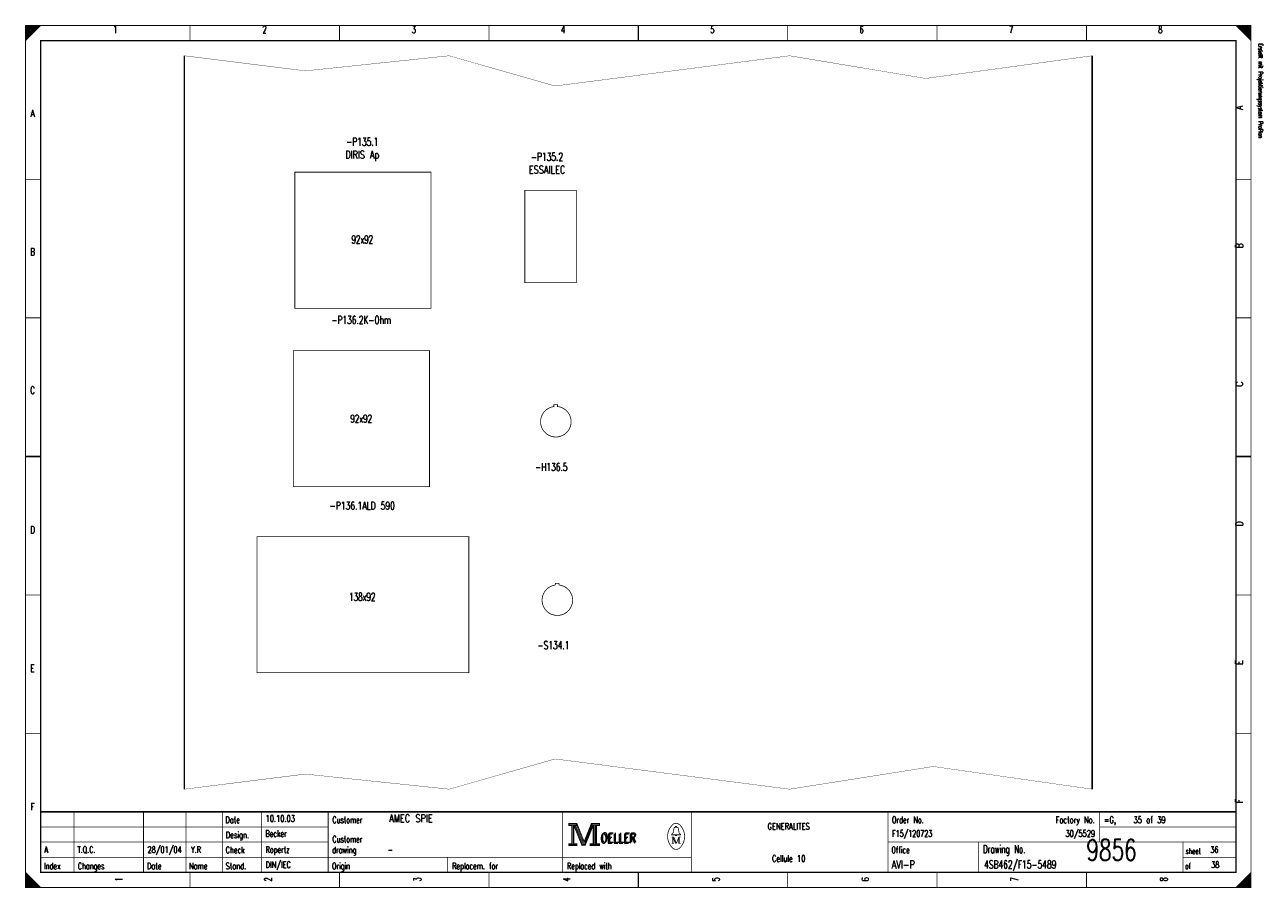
# Model space of a CAD drawing. Extents: x 0 to 409, y 0 to 285.
import ezdxf
from ezdxf.enums import TextEntityAlignment as Align

# ---------------------------------------------------------------- set-up
doc = ezdxf.new("R2010")
doc.units = 0
doc.header["$MEASUREMENT"] = 0
doc.layers.get('0').update_dxf_attribs({"color": 9, "linetype": 'CONTINUOUS'})
doc.styles.get("Standard").update_dxf_attribs({"font": 'TXT', "bigfont": 'TXT'})

msp = doc.modelspace()

# ---------------------------------------------------------------- linework, layer by layer
at = {"color": 0, "flags": 128}
for points, const_width in [([(0, 142.5), (0, 285), (405, 285), (405, 0), (0, 0), (0, 142.5)], 0.25), ([(0, 285), (5, 285), (0, 280), (0, 285)], 0.25), ([(0.25, 285), (0.25, 280.25), (0.5, 280.5), (0.5, 285), (0.75, 285), (0.75, 280.75), (1, 281), (1, 285), (1.25, 285), (1.25, 281.25), (1.5, 281.5), (1.5, 285), (1.75, 285), (1.75, 281.75), (2, 282)], 0.25), ([(2, 282), (2, 285), (2.25, 285), (2.25, 282.25), (2.5, 282.5), (2.5, 285), (2.75, 285), (2.75, 282.75), (3, 283), (3, 285), (3.25, 285), (3.25, 283.25), (3.5, 283.5), (3.5, 285), (3.75, 285)], 0.25), ([(3.75, 285), (3.75, 283.75), (4, 284), (4, 285), (4.25, 285), (4.25, 284.25), (4.5, 284.5), (4.5, 285), (4.75, 285), (4.75, 284.75)], 0.25), ([(400, 285), (405, 280), (404.75, 280.25), (404.75, 285), (404.5, 285), (404.5, 280.5), (404.25, 280.75), (404.25, 285), (404, 285), (404, 281), (403.75, 281.25), (403.75, 285), (403.5, 285), (403.5, 281.5), (403.25, 281.75)], 0.25), ([(401.5, 283.5), (401.5, 285), (401.25, 285), (401.25, 283.75), (401, 284), (401, 285), (400.75, 285), (400.75, 284.25), (400.5, 284.5), (400.5, 285), (400.25, 285), (400.25, 284.75)], 0.25), ([(403.25, 281.75), (403.25, 285), (403, 285), (403, 282), (402.75, 282.25), (402.75, 285), (402.5, 285), (402.5, 282.5), (402.25, 282.75), (402.25, 285), (402, 285), (402, 283), (401.75, 283.25), (401.75, 285), (401.5, 285)], 0.25), ([(52.5, 275), (92.5, 270), (140, 275), (175, 265), (252.5, 275), (297.5, 267.5), (352.5, 275)], 0.1), ([(174.6, 158.9), (174.6, 159.6), (175.8, 159.6), (175.8, 158.9)], 0.25), ([(175.1, 99.9), (175.1, 100.6), (176.3, 100.6), (176.3, 99.9)], 0.25), ([(52.5, 32.5), (92.5, 37.5), (140, 32.5), (175, 42.5), (252.5, 32.5), (300, 40), (352.5, 32.5)], 0.1), ([(179.5, 21.2), (179.5, 20.5), (180.5, 20.5), (180.5, 14.5), (179.5, 14.5), (179.5, 13.8), (182.2, 13.8), (182.2, 14.5), (181.2, 14.5), (181.2, 20.5), (182.2, 20.5), (182.2, 21.2), (179.5, 21.2)], 0.25), ([(180.7, 20.7), (180.7, 14.3), (181, 14.3), (181, 20.7)], 0.25), ([(181.2, 20.5), (183.9, 13.8), (184.9, 13.8), (187.6, 20.5)], 0.25), ([(181.8, 20.5), (184.2, 14.6), (184.6, 14.6)], 0.25), ([(182.2, 21.2), (184.6, 15.2), (187, 21.2)], 0.25), ([(182.2, 20.5), (184.4, 14.9), (184.7, 14.9)], 0.25), ([(184.6, 14.2), (184.9, 14.2), (187.4, 20.5)], 0.25), ([(184.6, 14.6), (184.8, 14.6), (187.2, 20.5)], 0.25), ([(187.6, 20.5), (187.6, 14.5), (186.6, 14.5), (186.6, 13.8), (187.1, 13.8)], 0.25), ([(187, 21.2), (187, 20.5), (188, 20.5), (188, 14.5), (187, 14.5), (187, 13.8), (189.7, 13.8), (189.7, 14.5), (188.7, 14.5), (188.7, 20.5), (189.7, 20.5), (189.7, 21.2), (187, 21.2)], 0.25), ([(187.8, 20.7), (187.8, 14.3), (188.3, 14.3), (188.3, 20.7), (188.5, 20.7), (188.5, 14.3)], 0.25), ([(214.8, 17.4), (213.5, 17.4), (213.5, 17.6), (214, 18), (214.3, 19.6)], 0.25), ([(213.9, 16.7), (213.9, 14.6), (213.5, 14.6)], 0.25), ([(213.9, 16.7), (214.8, 14.6), (215.1, 14.6)], 0.25), ([(214.8, 19.9), (214.8, 20.2), (215.2, 20.2), (215.2, 19.9)], 0.25), ([(215.2, 17.4), (216.5, 17.4), (216.5, 17.6), (216, 18), (215.7, 19.6)], 0.25), ([(0, 5), (0, 0), (5, 0), (0, 5), (0.25, 4.75), (0.25, 0), (0.5, 0), (0.5, 4.5), (0.75, 4.25), (0.75, 0), (1, 0), (1, 4), (1.25, 3.75), (1.25, 0), (1.5, 0)], 0.25), ([(404.75, 4.75), (404.75, 0), (404.5, 0), (404.5, 4.5), (404.25, 4.25), (404.25, 0), (404, 0), (404, 4), (403.75, 3.75), (403.75, 0), (403.5, 0), (403.5, 3.5), (403.25, 3.25), (403.25, 0), (403, 0)], 0.25), ([(1.5, 0), (1.5, 3.5), (1.75, 3.25), (1.75, 0), (2, 0), (2, 3), (2.25, 2.75), (2.25, 0), (2.5, 0), (2.5, 2.5), (2.75, 2.25), (2.75, 0), (3, 0), (3, 2), (3.25, 1.75)], 0.25), ([(3.25, 1.75), (3.25, 0), (3.5, 0), (3.5, 1.5), (3.75, 1.25), (3.75, 0), (4, 0), (4, 1), (4.25, 0.75), (4.25, 0), (4.5, 0), (4.5, 0.5), (4.75, 0.25)], 0.25), ([(401.25, 1.25), (401.25, 0), (401, 0), (401, 1), (400.75, 0.75), (400.75, 0), (400.5, 0), (400.5, 0.5), (400.25, 0.25), (400.25, 0)], 0.25), ([(403, 0), (403, 3), (402.75, 2.75), (402.75, 0), (402.5, 0), (402.5, 2.5), (402.25, 2.25), (402.25, 0), (402, 0), (402, 2), (401.75, 1.75), (401.75, 0), (401.5, 0), (401.5, 1.5), (401.25, 1.25)], 0.25)]:
    msp.add_lwpolyline(points, dxfattribs=dict(at, const_width=const_width))
for points, const_width in [([(0, 285), (405, 285), (405, 0), (0, 0)], 0.25), ([(5, 280), (400, 280), (400, 5), (5, 5)], 0.5), ([(5, 280), (400, 280), (400, 5), (5, 5)], 0.25), ([(89, 236.5), (134, 236.5), (134, 191.5), (89, 191.5)], 0.25), ([(165, 230.5), (182, 230.5), (182, 200), (165, 200)], 0.25), ([(88.5, 177.5), (133.5, 177.5), (133.5, 132.5), (88.5, 132.5)], 0.25), ([(76.5, 116), (146.5, 116), (146.5, 71), (76.5, 71)], 0.25), ([(179.7, 21), (182, 21), (182, 20.7), (179.7, 20.7)], 0.25), ([(187.2, 21), (189.5, 21), (189.5, 20.7), (187.2, 20.7)], 0.25), ([(214.8, 17.4), (215.2, 17.4), (215.2, 17.1), (214.8, 17.1)], 0.25), ([(179.7, 14.3), (182, 14.3), (182, 14), (179.7, 14)], 0.25), ([(186.8, 14.3), (189.5, 14.3), (189.5, 14), (186.8, 14)], 0.25)]:
    msp.add_lwpolyline(points, close=True, dxfattribs=dict(at, const_width=const_width))
at = {"color": 0}
for points, const_width in [([(54.375, 285), (54.375, 280)], 0.25), ([(103.75, 285), (103.75, 280)], 0.25), ([(153.125, 285), (153.125, 280)], 0.25), ([(202.5, 280), (202.5, 285)], 0.5), ([(202.5, 285), (202.5, 280)], 0.25), ([(251.875, 285), (251.875, 280)], 0.25), ([(301.25, 285), (301.25, 280)], 0.25), ([(350.625, 285), (350.625, 280)], 0.25), ([(52.5, 275), (52.5, 32.5)], 0.5), ([(352.5, 275), (352.5, 32.5)], 0.5), ([(0, 234.167), (5, 234.167)], 0.25), ([(405, 234.167), (400, 234.167)], 0.25), ([(0, 188.334), (5, 188.334)], 0.25), ([(405, 188.334), (400, 188.334)], 0.25), ([(5, 142.5), (0, 142.5)], 0.5), ([(0, 142.5), (5, 142.5)], 0.25), ([(400, 142.5), (405, 142.5)], 0.5), ([(405, 142.5), (400, 142.5)], 0.25), ([(0, 96.667), (5, 96.667)], 0.25), ([(405, 96.667), (400, 96.667)], 0.25), ([(0, 50.834), (5, 50.834)], 0.25), ([(405, 50.834), (400, 50.834)], 0.25), ([(400, 25), (5, 25)], 0.5), ([(16, 5), (16, 25)], 0.25), ([(39, 5), (39, 25)], 0.25), ([(53, 5), (53, 25)], 0.25), ([(65, 25), (65, 5)], 0.25), ([(78, 25), (78, 5)], 0.25), ([(100, 25), (100, 5)], 0.25), ([(177.5, 25), (177.5, 5)], 0.25), ([(220, 25), (220, 5)], 0.25), ([(285, 25), (285, 5)], 0.25), ([(355, 25), (355, 15)], 0.25), ([(181.5, 20.5), (184, 14.2)], 0.25), ([(184.7, 14.9), (187, 20.6)], 0.25), ([(5, 20), (100, 20)], 0.25), ([(213.5, 16.7), (214.2, 16.7)], 0.25), ([(214.2, 16.7), (215.1, 14.6)], 0.25), ([(214.6, 19.9), (215.5, 19.9)], 0.25), ([(215.1, 14.6), (215.9, 16.7)], 0.25), ([(215.9, 14.6), (215.9, 16.7)], 0.25), ([(215.9, 16.7), (216.5, 16.7)], 0.25), ([(216.1, 16.7), (216.1, 14.6)], 0.25), ([(355, 20), (400, 20)], 0.25), ([(5, 15), (100, 15)], 0.25), ([(184, 14.2), (184.6, 14.2)], 0.25), ([(213.9, 14.6), (214.3, 14.6)], 0.25), ([(216.5, 14.6), (215.7, 14.6)], 0.25), ([(285, 15), (400, 15)], 0.25), ([(315, 15), (315, 5)], 0.25), ([(382.5, 15), (382.5, 5)], 0.25), ([(5, 10), (220, 10)], 0.25), ([(139.5, 10), (139.5, 5)], 0.25), ([(382.5, 10), (400, 10)], 0.25), ([(54.375, 0), (54.375, 5)], 0.25), ([(103.75, 0), (103.75, 5)], 0.25), ([(153.125, 0), (153.125, 5)], 0.25), ([(202.5, 5), (202.5, 0)], 0.5), ([(202.5, 0), (202.5, 5)], 0.25), ([(251.875, 0), (251.875, 5)], 0.25), ([(301.25, 0), (301.25, 5)], 0.25), ([(350.625, 0), (350.625, 5)], 0.25), ([(405, 5), (400, 0)], 0.25), ([(4.75, 0), (4.75, 0.25)], 0.25)]:
    msp.add_lwpolyline(points, dxfattribs=dict(at, const_width=const_width))
at = {"color": 0, "const_width": 0.25, "flags": 128}
for points in [[(174.55, 159, 1), (175.95, 149, 0.87526), (175.88741, 159.008364)], [(175.05, 100, 1), (176.45, 90, 0.87526), (176.38741, 100.008364)], [(213.499601, 20.388348, 0.373815), (213.488, 13.425, 0.373815)], [(216.493359, 20.403602, 0.530775), (213.513, 20.413, 0.530775)], [(216.498075, 13.401685, 0.378582), (216.463, 20.438, 0.378582)], [(214.6, 19.9, 0.414214), (214.3, 19.6, 0.414214)], [(215.7, 19.6, 0.414214), (215.4, 19.9, 0.414214)], [(213.502705, 13.401803, 0.532213), (216.488, 13.388, 0.532213)]]:
    msp.add_lwpolyline(points, format="xyb", dxfattribs=at)

# ---------------------------------------------------------------- texts
at = {"color": 0}
for s, height, width, p in [('1', 2.38125, 0.672, (29.654421, 284.858032)), ('2', 2.38125, 0.672, (78.988169, 284.858032)), ('3', 2.38125, 0.672, (128.321918, 284.858032)), ('4', 2.38125, 0.672, (177.655666, 284.858032)), ('5', 2.38125, 0.672, (226.989415, 284.858032)), ('6', 2.38125, 0.672, (276.323163, 284.858032)), ('7', 2.38125, 0.672, (325.656912, 284.858032)), ('8', 2.38125, 0.672, (374.99066, 284.858032)), ('A', 2.38125, 0.76, (2.325654, 257.174346)), ('-P135.1', 2.619375, 0.691429, (111.285803, 247.875467)), ('DIRIS Ap', 2.619375, 0.732, (111.285803, 243.616438)), ('-P135.2', 2.619375, 0.691429, (172.33188, 242.9066)), ('ESSAILEC', 2.619375, 0.76, (172.33188, 238.647572)), ('92x92', 2.619375, 0.6576, (111.285803, 215.577833)), ('B', 2.38125, 0.76, (2.325654, 211.389788)), ('-P136.2K-Ohm', 2.619375, 0.688, (110.930884, 188.958904)), ('C', 2.38125, 0.76, (2.325654, 165.60523)), ('92x92', 2.619375, 0.6576, (110.930884, 156.306351)), ('-H136.5', 2.619375, 0.691429, (173.751557, 140.334994)), ('-P136.1ALD 590', 2.619375, 0.702286, (111.285803, 127.557908)), ('D', 2.38125, 0.76, (2.325654, 119.465753)), ('138x92', 2.619375, 0.66, (111.285803, 97.389788)), ('-S134.1', 2.619375, 0.691429, (174.461395, 81.418431)), ('E', 2.38125, 0.76, (2.325654, 73.681196)), ('F', 2.38125, 0.76, (2.325654, 27.896638)), ('GENERALITES', 2.143125, 0.76, (252.188667, 21.295143)), ('Cellule 10', 2.143125, 0.64, (252.188667, 10.647572))]:
    msp.add_text(s, height=height, dxfattribs=dict(at, width=width)).set_placement(p, align=Align.TOP_CENTER)
at = {"color": 0, "width": 0.622634}
msp.add_text('Erstellt mit Projektierungssystem ProPlan', height=1.42875, rotation=270, dxfattribs=at).set_placement((407.023879, 279.056912), align=Align.BOTTOM_LEFT)
at = {"color": 0, "width": 0.76}
for s, p in [('A', (399.909527, 257.174346)), ('B', (399.909527, 211.389788)), ('C', (399.921949, 165.60523)), ('D', (399.921949, 119.465753)), ('E', (399.909527, 73.681196)), ('F', (399.909527, 27.896638))]:
    msp.add_text(s, height=2.38125, rotation=90, dxfattribs=at).set_placement(p, align=Align.TOP_LEFT)
at = {"color": 0}
for s, height, width, p in [('Date', 2.143125, 0.64, (66.054919, 23.424658)), ('Customer', 2.143125, 0.62, (101.403082, 23.424658)), ('Order No.', 2.143125, 0.656889, (286.328331, 23.424658)), ('=G,    35 of 39', 2.143125, 0.681067, (356.408873, 23.424658)), ('Design.', 2.143125, 0.636571, (66.191563, 18.455791)), ('Customer', 2.143125, 0.62, (101.403082, 17.036115)), ('OELLER', 3.095625, 0.76, (189.964259, 17.745953)), ('OELLER', 3.095625, 0.76, (189.964259, 17.745953)), ('OELLER', 3.095625, 0.76, (190.319178, 18.100872)), ('Check', 2.143125, 0.632, (66.11703, 13.486924)), ('drawing', 2.143125, 0.6, (101.328549, 13.486924)), ('Office', 2.143125, 0.626667, (286.154421, 13.486924)), ('Drawing No.', 2.619375, 0.646545, (316.427242, 13.983811)), ('sheet', 1.905, 0.6, (383.377397, 12.990037)), ('Index', 2.143125, 0.632, (6.086021, 8.163138)), ('Changes', 2.143125, 0.622857, (17.262422, 8.163138)), ('Stand.', 2.143125, 0.642667, (66.11703, 8.163138)), ('Origin', 2.143125, 0.626667, (101.266438, 8.163138)), ('Replacem. for', 2.143125, 0.627077, (140.973007, 8.163138)), ('Replaced with', 2.143125, 0.619692, (178.949346, 8.163138)), ('of', 1.905, 0.6, (383.228331, 8.021171)), ('Date', 2.143125, 0.64, (40.145828, 8.163138)), ('Name', 2.143125, 0.64, (54.03736, 8.163138))]:
    msp.add_text(s, height=height, dxfattribs=dict(at, width=width)).set_placement(p, align=Align.TOP_LEFT)
for s, height, width, p in [('10.10.03', 2.143125, 0.678, (79.33599, 21.082192)), ('AMEC SPIE', 2.619375, 0.752889, (120.157005, 20.769863)), ('Becker', 2.143125, 0.626667, (79.273879, 16.113325)), ('F15/120723', 2.143125, 0.6832, (286.390442, 16.113325)), ('A', 2.143125, 0.76, (6.212017, 10.789539)), ('T.Q.C.', 2.143125, 0.728, (17.163045, 10.789539)), ('28/01/04', 2.143125, 0.678, (40.294894, 10.789539)), ('Y.R', 2.143125, 0.738667, (54.665567, 10.789539)), ('Ropertz', 2.143125, 0.622857, (79.323568, 10.789539)), ('-', 2.143125, 0.696, (119.651245, 10.789539)), ('9856', 7, 0.6928, (350.581462, 6.783637)), ('36', 2.143125, 0.672, (391.501494, 10.789539)), ('DIN/IEC', 2.143125, 0.750857, (79.348412, 5.820672)), ('AVI-P', 2.619375, 0.7472, (286.241376, 5.508344)), ('4SB462/F15-5489', 2.619375, 0.6928, (316.787484, 5.508344)), ('38', 2.143125, 0.672, (391.771233, 5.820672))]:
    msp.add_text(s, height=height, dxfattribs=dict(at, width=width)).set_placement(p, align=Align.BOTTOM_LEFT)
at = {"color": 0, "width": 0.646545}
msp.add_text('Factory No.', height=2.143125, dxfattribs=at).set_placement((353.349471, 23.424658), align=Align.TOP_RIGHT)
at = {"color": 0, "width": 0.675429}
msp.add_text('30/5529', height=2.143125, dxfattribs=at).set_placement((353.464819, 16.113325), align=Align.BOTTOM_RIGHT)
at = {"color": 0, "width": 0.672}
for s, p in [('1', (29.654421, 2.697385)), ('2', (78.988169, 2.697385)), ('3', (128.321918, 2.697385)), ('4', (177.655666, 2.697385)), ('5', (226.989415, 2.697385)), ('6', (276.323163, 2.697385)), ('7', (325.656912, 2.697385)), ('8', (374.99066, 2.697385))]:
    msp.add_text(s, height=2.38125, rotation=90, dxfattribs=at).set_placement(p, align=Align.TOP_CENTER)

doc.saveas('drawing.dxf')
